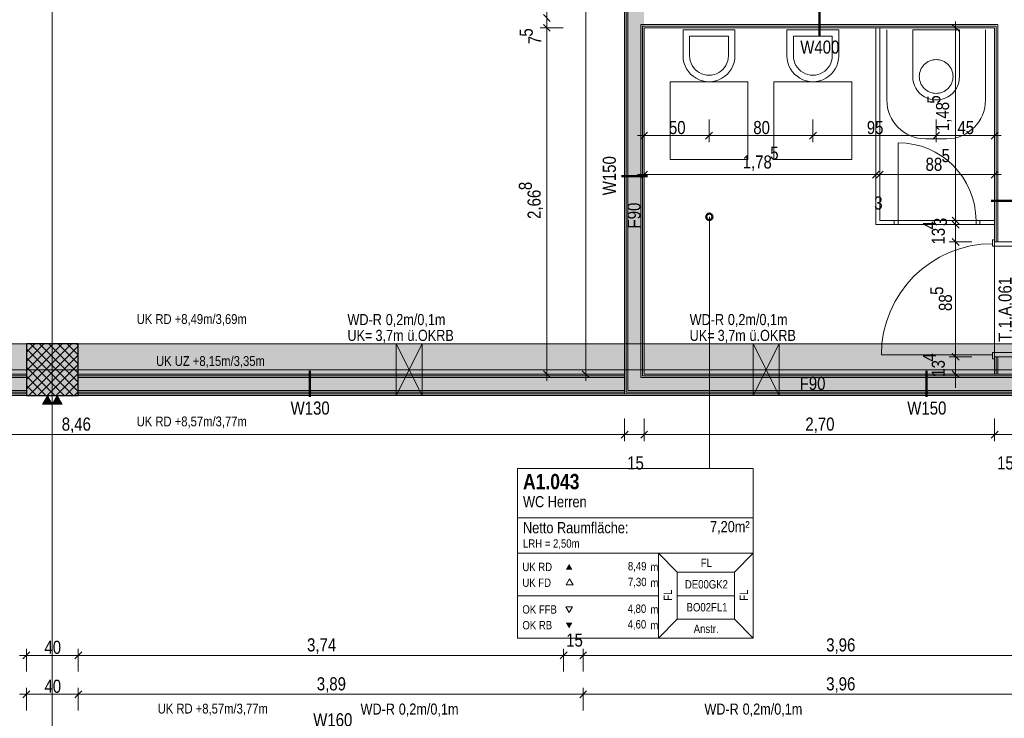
# Model space of a CAD drawing. Extents: x -620 to 300, y 62 to 1107.
# Tile 74 of 256: x -296 to -144, y 548 to 656. Entities that reach past the tile are written whole.
import ezdxf
from ezdxf.lldxf.tags import DXFTag

# ---------------------------------------------------------------- set-up
doc = ezdxf.new("R2010")
doc.units = 0
doc.layers.get('0').update_dxf_attribs({"lineweight": 35})
for name, color, linetype, lineweight, true_color in [('00 -Bauelemente -Dämmung innen', 7, 'Continuous', 9, 0xff7fe6), ('00 -Bauelemente -Gipskarton', 7, 'Continuous', 9, 0xff7fe6), ('00_Beschriftung UZ', 3, 'Continuous', 13, 0x00ff00), ('30 -33 Aussenwände- 3 Aussenstützen', 7, 'Continuous', 50, 0x0000dd), ('30 -34 Innenwände- 11 Durchbruch', 4, 'Continuous', 9, 0x00ffff), ('30 -34 Innenwände- 2 nichttragend', 7, 'Continuous', 18, 0xff7fe6), ('30 -34 Innenwände- 4 Türen_Fenster', 9, 'Continuous', 15, 0x808080), ('30 -35 Decken- 1 Konstruktion-Träger- Stahlbeton', 7, 'grob-A06G9FRA8I', 13, 0x33aa00), ('40 -41 Abwasser_Wasser_Gas- 1 Abwasser + sanitäre Anlagen', 7, 'Continuous', 9, 0xff6633), ('60 -61 Ausstattung -1 Möbel -verdeckt', 9, 'grob-A06G9FRA8I', 13, 0x808080), ('70 -72 Beschriftung- 2 Beschriftung Bauteile', 7, 'Continuous', 9, 0x9999ff), ('70 -75 Raumstempel- 1 Raumstempel', 1, 'Continuous', 50, 0xff0000), ('70 -75 Raumstempel-2 Verweislinie', 1, 'Continuous', 9, 0xff0000), ('70 -76 Bemaßung- 2 Allgemein', 9, 'Continuous', 5, 0x808080), ('iwb_Schraffur_ F90_feuerbestaendig', 1, 'Continuous', 13, 0xff0000)]:
    doc.layers.add(name, color=color, linetype=linetype, lineweight=lineweight, true_color=true_color)
for name, color, linetype, lineweight in [('70 -71 Achsen- 1 Gebäudeachsen', 7, 'STRICHPUNKT2-A06G9FR98I', 18), ('70 -75 Raumstempel- 3 Wandstempel', 7, 'Continuous', 50), ('Keine', 7, 'Continuous', 9)]:
    doc.layers.add(name, color=color, linetype=linetype, lineweight=lineweight)
doc.layers.add('iwb_Schraffur_Unterzug', color=7, linetype='Continuous', lineweight=5, true_color=0xffffcc, plot=False)
doc.styles.get("Standard").update_dxf_attribs({"font": 'ARIALN.TTF'})
tags = doc.linetypes.add('grob-A06G9FRA8I', pattern=[14, 3, -8, 3]).pattern_tags.tags
tags[8:9] = [DXFTag(74, 4), DXFTag(75, 0), DXFTag(340, '0'), DXFTag(46, 0.0), DXFTag(50, 0.0), DXFTag(44, 0.0), DXFTag(45, 0.0)]
tags[6:7] = [DXFTag(74, 4), DXFTag(75, 0), DXFTag(340, '0'), DXFTag(46, 0.0), DXFTag(50, 0.0), DXFTag(44, 0.0), DXFTag(45, 0.0)]
tags[4:5] = [DXFTag(74, 4), DXFTag(75, 0), DXFTag(340, '0'), DXFTag(46, 0.0), DXFTag(50, 0.0), DXFTag(44, 0.0), DXFTag(45, 0.0)]
tags = doc.linetypes.add('STRICHPUNKT2-A06G9FR98I', pattern=[12.7, 6.35, -3.175, 0, -3.175]).pattern_tags.tags
tags[10:11] = [DXFTag(74, 4), DXFTag(75, 0), DXFTag(340, '0'), DXFTag(46, 0.0), DXFTag(50, 0.0), DXFTag(44, 0.0), DXFTag(45, 0.0)]
tags[8:9] = [DXFTag(74, 4), DXFTag(75, 0), DXFTag(340, '0'), DXFTag(46, 0.0), DXFTag(50, 0.0), DXFTag(44, 0.0), DXFTag(45, 0.0)]
tags[6:7] = [DXFTag(74, 4), DXFTag(75, 0), DXFTag(340, '0'), DXFTag(46, 0.0), DXFTag(50, 0.0), DXFTag(44, 0.0), DXFTag(45, 0.0)]
tags[4:5] = [DXFTag(74, 4), DXFTag(75, 0), DXFTag(340, '0'), DXFTag(46, 0.0), DXFTag(50, 0.0), DXFTag(44, 0.0), DXFTag(45, 0.0)]

# ---------------------------------------------------------------- blocks, each defined once
blk = doc.blocks.new('Referenz-A06G9FRB8I')
at = {"layer": '00 -Bauelemente -Dämmung innen', "color": 0, "linetype": 'Continuous', "ltscale": 0.13}
for p, q in [((-201.88, 718.55), (-201.88, 598.85)), ((-199.88, 655.2), (-144.88, 655.2)), ((-199.88, 655.2), (-199.88, 600.85)), ((-144.88, 655.2), (-144.88, 621.73)), ((-144.88, 604.03), (-144.88, 601.35)), ((-294.58, 600.85), (-372.08, 600.85)), ((-202.38, 600.85), (-286.58, 600.85)), ((-129.58, 600.85), (-199.88, 600.85)), ((-294.58, 598.85), (-374.08, 598.85)), ((-202.38, 598.85), (-286.58, 598.85)), ((-129.58, 598.85), (-201.88, 598.85))]:
    blk.add_line(p, q, dxfattribs=at)
at = {"layer": '00 -Bauelemente -Gipskarton', "color": 0, "linetype": 'Continuous', "ltscale": 0.13}
for p, q in [((-202.38, 719.05), (-202.38, 598.35)), ((-202.13, 718.8), (-202.13, 598.6)), ((-201.88, 718.55), (-201.88, 598.85)), ((-199.88, 655.2), (-144.88, 655.2)), ((-199.88, 655.2), (-199.88, 600.85)), ((-199.63, 654.95), (-145.13, 654.95)), ((-199.63, 654.95), (-199.63, 601.1)), ((-199.38, 654.7), (-199.38, 601.35)), ((-199.38, 654.7), (-145.38, 654.7)), ((-145.38, 654.7), (-145.38, 621.73)), ((-145.13, 654.95), (-145.13, 621.73)), ((-144.88, 655.2), (-144.88, 621.73)), ((-145.38, 604.03), (-145.38, 601.35)), ((-145.13, 604.03), (-145.13, 601.35)), ((-144.88, 604.03), (-144.88, 601.35)), ((-294.58, 600.85), (-372.08, 600.85)), ((-294.58, 601.1), (-371.83, 601.1)), ((-294.58, 601.35), (-371.58, 601.35)), ((-202.38, 601.35), (-286.58, 601.35)), ((-202.38, 601.1), (-286.58, 601.1)), ((-202.38, 600.85), (-286.58, 600.85)), ((-129.58, 600.85), (-199.88, 600.85)), ((-129.58, 601.1), (-199.63, 601.1)), ((-129.58, 601.35), (-199.38, 601.35)), ((-294.58, 598.35), (-374.58, 598.35)), ((-294.58, 598.6), (-374.33, 598.6)), ((-294.58, 598.85), (-374.08, 598.85)), ((-202.38, 598.85), (-286.58, 598.85)), ((-202.38, 598.6), (-286.58, 598.6)), ((-202.38, 598.35), (-286.58, 598.35)), ((-129.58, 598.35), (-202.38, 598.35)), ((-129.58, 598.6), (-202.13, 598.6)), ((-129.58, 598.85), (-201.88, 598.85))]:
    blk.add_line(p, q, dxfattribs=at)
at = {"layer": '30 -33 Aussenwände- 3 Aussenstützen', "color": 0, "lineweight": 9}
for p, q in [((-294.58, 604.76), (-293.28, 606.05)), ((-294.58, 603.34), (-291.87, 606.05)), ((-294.58, 601.93), (-290.45, 606.05)), ((-294.58, 600.52), (-289.04, 606.05)), ((-294.58, 599.1), (-287.62, 606.05)), ((-294.21, 598.05), (-286.58, 605.69)), ((-293.94, 606.05), (-286.58, 598.68)), ((-292.53, 606.05), (-286.58, 600.1)), ((-291.12, 606.05), (-286.58, 601.51)), ((-289.7, 606.05), (-286.58, 602.93)), ((-288.29, 606.05), (-286.58, 604.34)), ((-286.87, 606.05), (-286.58, 605.76)), ((-294.58, 605.27), (-287.36, 598.05)), ((-292.8, 598.05), (-286.58, 604.27)), ((-294.58, 603.86), (-288.77, 598.05)), ((-294.58, 602.44), (-290.19, 598.05)), ((-291.38, 598.05), (-286.58, 602.86)), ((-290.58, 603.05), (-290.58, 601.05)), ((-294.58, 601.03), (-291.6, 598.05)), ((-291.58, 602.05), (-289.58, 602.05)), ((-289.97, 598.05), (-286.58, 601.44)), ((-294.58, 599.61), (-293.02, 598.05)), ((-288.55, 598.05), (-286.58, 600.03)), ((-294.58, 598.2), (-294.43, 598.05)), ((-287.14, 598.05), (-286.58, 598.62))]:
    blk.add_line(p, q, dxfattribs=at)
at = {"layer": '30 -33 Aussenwände- 3 Aussenstützen', "color": 0, "linetype": 'Continuous', "lineweight": -2, "ltscale": 0.25}
for p, q in [((-286.58, 606.05), (-294.58, 606.05)), ((-294.58, 606.05), (-294.58, 598.05)), ((-286.58, 598.05), (-286.58, 606.05)), ((-294.58, 598.05), (-286.58, 598.05))]:
    blk.add_line(p, q, dxfattribs=at)
at = {"layer": '30 -34 Innenwände- 11 Durchbruch', "color": 0, "linetype": 'Continuous', "ltscale": 0.13}
for p, q in [((-237.58, 598.05), (-237.58, 606.05)), ((-237.58, 606.05), (-233.58, 598.05)), ((-233.58, 606.05), (-237.58, 598.05)), ((-237.58, 606.05), (-233.58, 606.05)), ((-233.58, 606.05), (-237.58, 598.05)), ((-233.58, 598.05), (-237.58, 606.05)), ((-233.58, 598.05), (-233.58, 606.05)), ((-182.58, 598.05), (-182.58, 606.05)), ((-182.58, 606.05), (-178.58, 598.05)), ((-178.58, 606.05), (-182.58, 598.05)), ((-182.58, 606.05), (-178.58, 606.05)), ((-178.58, 606.05), (-182.58, 598.05)), ((-178.58, 598.05), (-182.58, 606.05)), ((-178.58, 598.05), (-178.58, 606.05)), ((-237.58, 598.05), (-233.58, 598.05)), ((-182.58, 598.05), (-178.58, 598.05))]:
    blk.add_line(p, q, dxfattribs=at)
at = {"layer": '30 -34 Innenwände- 11 Durchbruch', "color": 0, "lineweight": 0}
for points in [[(-237.58, 598.05), (-237.58, 606.05), (-235.58, 602.05)], [(-233.58, 598.05), (-235.58, 602.05), (-233.58, 606.05)], [(-182.58, 598.05), (-182.58, 606.05), (-180.58, 602.05)], [(-178.58, 598.05), (-180.58, 602.05), (-178.58, 606.05)]]:
    blk.add_solid(points, dxfattribs=at)
at = {"layer": '30 -34 Innenwände- 2 nichttragend', "color": 0, "linetype": 'Continuous', "ltscale": 0.18}
for p, q in [((-202.38, 719.05), (-202.38, 598.35)), ((-199.38, 654.7), (-145.38, 654.7)), ((-199.38, 654.7), (-199.38, 601.35)), ((-163.68, 654.7), (-163.08, 654.7)), ((-163.68, 654.7), (-163.68, 625)), ((-163.08, 654.7), (-163.08, 625)), ((-145.38, 654.7), (-145.38, 621.73)), ((-163.68, 624.4), (-163.68, 625)), ((-163.68, 624.4), (-160.83, 624.4)), ((-163.08, 625), (-160.83, 625)), ((-160.83, 624.4), (-160.83, 625)), ((-160.83, 624.4), (-160.83, 625)), ((-147.63, 624.4), (-147.63, 625)), ((-147.63, 624.4), (-147.63, 625)), ((-147.63, 625), (-145.38, 625)), ((-147.63, 624.4), (-145.38, 624.4)), ((-145.38, 624.4), (-145.38, 625)), ((-145.38, 621.73), (-145.38, 622.05)), ((-145.38, 604.03), (-145.38, 603.71)), ((-145.38, 604.03), (-145.38, 601.35)), ((-294.58, 601.35), (-371.58, 601.35)), ((-202.38, 601.35), (-286.58, 601.35)), ((-286.58, 601.35), (-286.58, 598.35)), ((-145.38, 601.35), (-199.38, 601.35)), ((-294.58, 598.35), (-374.58, 598.35)), ((-202.38, 598.35), (-286.58, 598.35)), ((-129.58, 598.35), (-202.38, 598.35))]:
    blk.add_line(p, q, dxfattribs=at)
at = {"layer": '30 -34 Innenwände- 4 Türen_Fenster', "color": 0, "linetype": 'grob-A06G9FRA8I', "ltscale": 0.15}
for p, q in [((-160.23, 625), (-160.23, 637)), ((-145.38, 621.73), (-145.38, 604.03)), ((-145.68, 604.31), (-162.82, 604.31))]:
    blk.add_line(p, q, dxfattribs=at)
at = {"layer": '30 -34 Innenwände- 4 Türen_Fenster', "color": 0}
for p, q in [((-160.83, 625), (-160.23, 625)), ((-160.83, 624.4), (-160.83, 625)), ((-160.23, 624.4), (-160.83, 624.4)), ((-160.23, 625), (-160.23, 624.4)), ((-148.23, 625), (-147.63, 625)), ((-148.23, 624.4), (-148.23, 625)), ((-147.63, 624.4), (-148.23, 624.4)), ((-147.63, 625), (-147.63, 624.4)), ((-145.38, 622.05), (-145.68, 622.05)), ((-145.68, 622.05), (-145.68, 621.45)), ((-145.68, 621.45), (-145.68, 621.05)), ((-145.68, 621.05), (-142.08, 621.05)), ((-145.38, 621.73), (-145.38, 622.05)), ((-142.38, 621.73), (-145.38, 621.73)), ((-145.68, 604.31), (-145.68, 604.71)), ((-145.68, 604.71), (-142.08, 604.71)), ((-145.68, 603.71), (-145.68, 604.31)), ((-142.38, 604.03), (-145.38, 604.03)), ((-145.38, 604.03), (-145.38, 603.71)), ((-145.38, 603.71), (-145.68, 603.71))]:
    blk.add_line(p, q, dxfattribs=at)
at = {"layer": '30 -34 Innenwände- 4 Türen_Fenster', "color": 0, "linetype": 'Continuous', "ltscale": 0.15}
for p, q in [((-160.23, 624.4), (-160.23, 625)), ((-160.23, 625), (-148.23, 625)), ((-160.23, 625), (-148.23, 625)), ((-148.23, 624.4), (-160.23, 624.4)), ((-160.23, 624.4), (-148.23, 624.4)), ((-148.23, 625), (-148.23, 624.4))]:
    blk.add_line(p, q, dxfattribs=at)
at = {"layer": '30 -34 Innenwände- 4 Türen_Fenster', "color": 0, "linetype": 'grob-A06G9FRA8I', "ltscale": 0.15}
for centre, major_axis in [((-160.23, 625), (12, 0)), ((-145.68, 604.31), (0, 17.14))]:
    blk.add_ellipse(centre, major_axis=major_axis, ratio=1, start_param=0, end_param=1.570796, dxfattribs=at)
at = {"layer": '30 -35 Decken- 1 Konstruktion-Träger- Stahlbeton', "color": 0}
for p, q in [((-451.58, 606.05), (35.42, 606.05)), ((-451.58, 598.05), (35.42, 598.05))]:
    blk.add_line(p, q, dxfattribs=at)
at = {"layer": '40 -41 Abwasser_Wasser_Gas- 1 Abwasser + sanitäre Anlagen', "color": 0, "linetype": 'Continuous', "ltscale": 0.13}
for p, q in [((-185.38, 654.4), (-193.38, 654.4)), ((-193.38, 654.4), (-193.38, 650.4)), ((-185.38, 650.4), (-185.38, 654.4)), ((-169.38, 654.4), (-177.38, 654.4)), ((-177.38, 654.4), (-177.38, 650.4)), ((-169.38, 650.4), (-169.38, 654.4)), ((-150.78, 654.4), (-157.98, 654.4)), ((-157.98, 654.4), (-157.98, 647.2)), ((-150.78, 647.2), (-150.78, 654.4)), ((-186.38, 653.4), (-192.38, 653.4)), ((-192.38, 653.4), (-192.38, 650.4)), ((-186.38, 650.4), (-186.38, 653.4)), ((-170.38, 653.4), (-176.38, 653.4)), ((-176.38, 653.4), (-176.38, 650.4)), ((-170.38, 650.4), (-170.38, 653.4)), ((-155.82, 649.36), (-155.6, 649.5)), ((-155.6, 649.5), (-155.37, 649.61)), ((-155.37, 649.61), (-155.13, 649.69)), ((-155.13, 649.69), (-154.88, 649.75)), ((-154.88, 649.75), (-154.63, 649.79)), ((-154.63, 649.79), (-154.38, 649.8)), ((-154.38, 649.8), (-154.12, 649.79)), ((-154.12, 649.79), (-153.87, 649.75)), ((-153.87, 649.75), (-153.62, 649.69)), ((-153.62, 649.69), (-153.38, 649.61)), ((-153.38, 649.61), (-153.15, 649.5)), ((-153.15, 649.5), (-152.93, 649.36)), ((-156.93, 647.71), (-156.86, 647.96)), ((-156.86, 647.96), (-156.78, 648.2)), ((-156.78, 648.2), (-156.67, 648.43)), ((-156.67, 648.43), (-156.54, 648.65)), ((-156.54, 648.65), (-156.39, 648.85)), ((-156.39, 648.85), (-156.21, 649.04)), ((-156.21, 649.04), (-156.02, 649.21)), ((-156.02, 649.21), (-155.82, 649.36)), ((-152.93, 649.36), (-152.73, 649.21)), ((-152.73, 649.21), (-152.54, 649.04)), ((-152.54, 649.04), (-152.37, 648.85)), ((-152.37, 648.85), (-152.21, 648.65)), ((-152.21, 648.65), (-152.08, 648.43)), ((-152.08, 648.43), (-151.97, 648.2)), ((-151.97, 648.2), (-151.89, 647.96)), ((-151.89, 647.96), (-151.83, 647.71)), ((-156.98, 647.2), (-156.96, 647.46)), ((-156.96, 646.95), (-156.98, 647.2)), ((-156.96, 647.46), (-156.93, 647.71)), ((-156.93, 646.7), (-156.96, 646.95)), ((-156.86, 646.45), (-156.93, 646.7)), ((-156.78, 646.21), (-156.86, 646.45)), ((-151.89, 646.45), (-151.97, 646.21)), ((-151.83, 646.7), (-151.89, 646.45)), ((-151.83, 647.71), (-151.79, 647.46)), ((-151.79, 646.95), (-151.83, 646.7)), ((-151.79, 647.46), (-151.78, 647.2)), ((-151.78, 647.2), (-151.79, 646.95)), ((-156.67, 645.98), (-156.78, 646.21)), ((-156.54, 645.76), (-156.67, 645.98)), ((-156.39, 645.55), (-156.54, 645.76)), ((-156.21, 645.36), (-156.39, 645.55)), ((-156.02, 645.19), (-156.21, 645.36)), ((-155.82, 645.04), (-156.02, 645.19)), ((-155.6, 644.91), (-155.82, 645.04)), ((-155.37, 644.8), (-155.6, 644.91)), ((-153.15, 644.91), (-153.38, 644.8)), ((-152.93, 645.04), (-153.15, 644.91)), ((-152.73, 645.19), (-152.93, 645.04)), ((-152.54, 645.36), (-152.73, 645.19)), ((-152.37, 645.55), (-152.54, 645.36)), ((-152.21, 645.76), (-152.37, 645.55)), ((-152.08, 645.98), (-152.21, 645.76)), ((-151.97, 646.21), (-152.08, 645.98)), ((-155.13, 644.72), (-155.37, 644.8)), ((-154.88, 644.65), (-155.13, 644.72)), ((-154.63, 644.62), (-154.88, 644.65)), ((-154.38, 644.6), (-154.63, 644.62)), ((-154.12, 644.62), (-154.38, 644.6)), ((-153.87, 644.65), (-154.12, 644.62)), ((-153.62, 644.72), (-153.87, 644.65)), ((-153.38, 644.8), (-153.62, 644.72))]:
    blk.add_line(p, q, dxfattribs=at)
for centre, major_axis in [((-189.38, 650.4), (-4, 0)), ((-189.38, 650.4), (-3, 0)), ((-173.38, 650.4), (-4, 0)), ((-173.38, 650.4), (-3, 0)), ((-154.38, 647.2), (-3.6, 0))]:
    blk.add_ellipse(centre, major_axis=major_axis, ratio=1, start_param=0, end_param=3.141593, dxfattribs=at)
at = {"layer": '60 -61 Ausstattung -1 Möbel -verdeckt', "color": 0, "linetype": 'grob-A06G9FRA8I', "ltscale": 0.13}
for p, q in [((-161.98, 643.6), (-161.98, 654.4)), ((-146.78, 654.4), (-146.78, 643.6)), ((-195.38, 634.4), (-195.38, 646.4)), ((-195.38, 646.4), (-183.38, 646.4)), ((-183.38, 646.4), (-183.38, 634.4)), ((-179.38, 634.4), (-179.38, 646.4)), ((-179.38, 646.4), (-167.38, 646.4)), ((-167.38, 646.4), (-167.38, 634.4)), ((-152.78, 637.6), (-155.98, 637.6)), ((-183.38, 634.4), (-195.38, 634.4)), ((-167.38, 634.4), (-179.38, 634.4))]:
    blk.add_line(p, q, dxfattribs=at)
for centre, major_axis in [((-155.98, 643.6), (-6, 0)), ((-152.78, 643.6), (0, -6))]:
    blk.add_ellipse(centre, major_axis=major_axis, ratio=1, start_param=0, end_param=1.570796, dxfattribs=at)
at = {"layer": '70 -71 Achsen- 1 Gebäudeachsen', "color": 0, "linetype": 'STRICHPUNKT2-A06G9FR98I', "ltscale": 0.18}
for p, q in [((-290.58, 1076.99), (-290.58, 77.55)), ((-538.63, 602.05), (75.97, 602.05))]:
    blk.add_line(p, q, dxfattribs=at)
at = {"layer": '70 -72 Beschriftung- 2 Beschriftung Bauteile', "color": 0}
for p, q in [((-292.08, 596.75), (-291.33, 598.05)), ((-291.33, 598.05), (-290.58, 596.75)), ((-290.58, 596.75), (-289.83, 598.05)), ((-289.83, 598.05), (-289.08, 596.75)), ((-290.58, 596.75), (-292.08, 596.75)), ((-289.08, 596.75), (-290.58, 596.75))]:
    blk.add_line(p, q, dxfattribs=at)
at = {"layer": '70 -72 Beschriftung- 2 Beschriftung Bauteile', "color": 0, "lineweight": 0}
for points in [[(-291.33, 596.75), (-292.08, 596.75), (-291.33, 598.05)], [(-291.33, 596.75), (-291.33, 598.05), (-290.58, 596.75)], [(-289.83, 596.75), (-290.58, 596.75), (-289.83, 598.05)], [(-289.83, 596.75), (-289.83, 598.05), (-289.08, 596.75)]]:
    blk.add_solid(points, dxfattribs=at)
at = {"layer": '70 -75 Raumstempel- 1 Raumstempel', "color": 0, "lineweight": 9}
for p, q in [((-218.9, 586.85), (-218.9, 560.71)), ((-182.58, 586.85), (-218.9, 586.85)), ((-182.58, 560.71), (-182.58, 586.85)), ((-182.58, 579.25), (-218.9, 579.25)), ((-218.9, 573.78), (-197.18, 573.78)), ((-194.29, 570.88), (-197.18, 573.78)), ((-182.58, 573.78), (-197.18, 573.78)), ((-197.18, 573.78), (-197.18, 560.71)), ((-185.46, 570.88), (-182.58, 573.78)), ((-194.29, 563.6), (-194.29, 570.88)), ((-194.29, 570.88), (-185.46, 570.88)), ((-185.46, 563.6), (-185.46, 570.88)), ((-210.87, 569.82), (-211.39, 568.91)), ((-210.34, 568.91), (-210.87, 569.82)), ((-211.39, 568.91), (-210.34, 568.91)), ((-218.9, 567.24), (-197.18, 567.24)), ((-185.46, 567.24), (-194.29, 567.24)), ((-210.94, 564.64), (-211.46, 565.54)), ((-211.46, 565.54), (-210.42, 565.54)), ((-210.42, 565.54), (-210.94, 564.64)), ((-194.29, 563.6), (-197.18, 560.71)), ((-194.29, 563.6), (-185.46, 563.6)), ((-185.46, 563.6), (-182.58, 560.71)), ((-182.58, 560.71), (-218.9, 560.71))]:
    blk.add_line(p, q, dxfattribs=at)
at = {"layer": '70 -75 Raumstempel- 1 Raumstempel', "color": 0, "lineweight": 0}
for points in [[(-210.42, 571.23), (-210.94, 572.14), (-211.46, 571.23)], [(-210.42, 563.1), (-210.94, 562.19), (-211.46, 563.1)]]:
    blk.add_solid(points, dxfattribs=at)
at = {"layer": '70 -75 Raumstempel- 3 Wandstempel', "color": 0, "linetype": 'Continuous', "ltscale": 0.5}
for p, q in [((-172.38, 653.45), (-172.38, 657.45)), ((-202.88, 631.85), (-198.88, 631.85)), ((-141.88, 628.03), (-145.88, 628.03)), ((-250.92, 597.85), (-250.92, 601.85)), ((-155.89, 597.85), (-155.89, 601.85))]:
    blk.add_line(p, q, dxfattribs=at)
at = {"layer": '70 -75 Raumstempel-2 Verweislinie', "color": 0}
blk.add_line((-189.33, 586.85), (-189.33, 625.59), dxfattribs=at)
at = {"layer": '70 -75 Raumstempel-2 Verweislinie', "color": 0, "linetype": 'ByBlock', "lineweight": 50, "ltscale": 0.5}
blk.add_circle((-189.33, 625.59), 0.5, dxfattribs=at)
at = {"layer": '70 -76 Bemaßung- 2 Allgemein', "color": 0, "linetype": 'Continuous', "ltscale": 0.13}
for p, q in [((-208.38, 602.41), (-208.38, 720.99)), ((-214.38, 655.2), (-214.38, 657.26)), ((-214.38, 655.2), (-214.38, 657.26)), ((-214.38, 654.7), (-214.38, 656.2)), ((-214.38, 655.7), (-214.38, 653.64)), ((-214.38, 655.7), (-214.38, 653.64)), ((-151.38, 655.7), (-151.38, 653.64)), ((-211.88, 654.7), (-215.38, 654.7)), ((-211.88, 654.7), (-215.38, 654.7)), ((-148.88, 654.7), (-152.38, 654.7)), ((-214.38, 602.41), (-214.38, 653.64)), ((-214.38, 653.64), (-214.38, 652.58)), ((-151.38, 626.06), (-151.38, 653.64)), ((-199.38, 640.6), (-199.38, 637.1)), ((-189.38, 640.6), (-189.38, 637.1)), ((-189.38, 640.6), (-189.38, 637.1)), ((-173.38, 640.6), (-173.38, 637.1)), ((-173.38, 640.6), (-173.38, 637.1)), ((-154.38, 640.6), (-154.38, 637.1)), ((-154.38, 640.6), (-154.38, 637.1)), ((-145.38, 640.6), (-145.38, 637.1)), ((-200.38, 638.1), (-198.32, 638.1)), ((-190.44, 638.1), (-198.32, 638.1)), ((-188.38, 638.1), (-190.44, 638.1)), ((-190.38, 638.1), (-188.32, 638.1)), ((-174.44, 638.1), (-188.32, 638.1)), ((-172.38, 638.1), (-174.44, 638.1)), ((-174.38, 638.1), (-172.32, 638.1)), ((-155.44, 638.1), (-172.32, 638.1)), ((-153.38, 638.1), (-155.44, 638.1)), ((-155.38, 638.1), (-153.32, 638.1)), ((-146.44, 638.1), (-153.32, 638.1)), ((-144.38, 638.1), (-146.44, 638.1)), ((-199.38, 634.6), (-199.38, 631.1)), ((-163.68, 634.6), (-163.68, 631.1)), ((-163.68, 634.6), (-163.68, 631.1)), ((-163.08, 634.6), (-163.08, 631.1)), ((-163.08, 634.6), (-163.08, 631.1)), ((-145.38, 634.6), (-145.38, 631.1)), ((-200.38, 632.1), (-198.32, 632.1)), ((-164.74, 632.1), (-198.32, 632.1)), ((-164.74, 632.1), (-165.8, 632.1)), ((-162.68, 632.1), (-164.74, 632.1)), ((-162.68, 632.1), (-164.74, 632.1)), ((-164.08, 632.1), (-162.02, 632.1)), ((-164.08, 632.1), (-162.02, 632.1)), ((-163.08, 632.1), (-163.68, 632.1)), ((-146.44, 632.1), (-162.02, 632.1)), ((-162.02, 632.1), (-160.95, 632.1)), ((-144.38, 632.1), (-146.44, 632.1)), ((-151.38, 626.06), (-151.38, 627.12)), ((-151.38, 625.46), (-151.38, 626.52)), ((-151.38, 624), (-151.38, 626.06)), ((-151.38, 624), (-151.38, 626.06)), ((-151.38, 623.4), (-151.38, 625.46)), ((-151.38, 625.4), (-151.38, 623.34)), ((-148.88, 625), (-152.38, 625)), ((-148.88, 625), (-152.38, 625)), ((-148.88, 624.4), (-152.38, 624.4)), ((-148.88, 624.4), (-152.38, 624.4)), ((-151.38, 624.4), (-151.38, 625)), ((-151.38, 621.73), (-151.38, 624.4)), ((-151.38, 623.34), (-151.38, 622.28)), ((-151.38, 622.73), (-151.38, 620.67)), ((-151.38, 622.73), (-151.38, 620.67)), ((-148.88, 621.73), (-152.38, 621.73)), ((-148.88, 621.73), (-152.38, 621.73)), ((-151.38, 620.67), (-151.38, 619.61)), ((-151.38, 605.09), (-151.38, 620.67)), ((-151.38, 605.09), (-151.38, 606.15)), ((-148.88, 604.03), (-152.38, 604.03)), ((-148.88, 604.03), (-152.38, 604.03)), ((-151.38, 603.03), (-151.38, 605.09)), ((-151.38, 603.03), (-151.38, 605.09)), ((-151.38, 601.35), (-151.38, 604.03)), ((-214.38, 600.35), (-214.38, 602.41)), ((-208.38, 600.35), (-208.38, 602.41)), ((-211.88, 601.35), (-215.38, 601.35)), ((-205.88, 601.35), (-209.38, 601.35)), ((-148.88, 601.35), (-152.38, 601.35)), ((-151.38, 602.35), (-151.38, 600.29)), ((-151.38, 600.29), (-151.38, 599.23)), ((-202.38, 594.55), (-202.38, 591.05)), ((-202.38, 594.55), (-202.38, 591.05)), ((-199.38, 594.55), (-199.38, 591.05)), ((-199.38, 594.55), (-199.38, 591.05)), ((-145.38, 594.55), (-145.38, 591.05)), ((-145.38, 594.55), (-145.38, 591.05)), ((-203.44, 592.05), (-370.52, 592.05)), ((-203.44, 592.05), (-204.5, 592.05)), ((-201.38, 592.05), (-203.44, 592.05)), ((-201.38, 592.05), (-203.44, 592.05)), ((-199.38, 592.05), (-202.38, 592.05)), ((-200.38, 592.05), (-198.32, 592.05)), ((-200.38, 592.05), (-198.32, 592.05)), ((-198.32, 592.05), (-197.25, 592.05)), ((-146.44, 592.05), (-198.32, 592.05)), ((-146.44, 592.05), (-147.5, 592.05)), ((-144.38, 592.05), (-146.44, 592.05)), ((-144.38, 592.05), (-146.44, 592.05)), ((-142.38, 592.05), (-145.38, 592.05)), ((-294.58, 555.55), (-294.58, 559.05)), ((-294.58, 555.55), (-294.58, 559.05)), ((-286.58, 555.55), (-286.58, 559.05)), ((-286.58, 555.55), (-286.58, 559.05)), ((-211.78, 555.55), (-211.78, 559.05)), ((-211.78, 555.55), (-211.78, 559.05)), ((-208.78, 555.55), (-208.78, 559.05)), ((-208.78, 555.55), (-208.78, 559.05)), ((-293.58, 558.05), (-295.64, 558.05)), ((-295.58, 558.05), (-293.52, 558.05)), ((-287.64, 558.05), (-293.52, 558.05)), ((-285.58, 558.05), (-287.64, 558.05)), ((-287.58, 558.05), (-285.52, 558.05)), ((-212.84, 558.05), (-285.52, 558.05)), ((-212.84, 558.05), (-213.9, 558.05)), ((-210.78, 558.05), (-212.84, 558.05)), ((-210.78, 558.05), (-212.84, 558.05)), ((-208.78, 558.05), (-211.78, 558.05)), ((-209.78, 558.05), (-207.72, 558.05)), ((-209.78, 558.05), (-207.72, 558.05)), ((-130.64, 558.05), (-207.72, 558.05)), ((-207.72, 558.05), (-206.65, 558.05)), ((-294.58, 549.55), (-294.58, 553.05)), ((-294.58, 549.55), (-294.58, 553.05)), ((-286.58, 549.55), (-286.58, 553.05)), ((-286.58, 549.55), (-286.58, 553.05)), ((-208.78, 549.55), (-208.78, 553.05)), ((-208.78, 549.55), (-208.78, 553.05)), ((-293.58, 552.05), (-295.64, 552.05)), ((-295.58, 552.05), (-293.52, 552.05)), ((-287.64, 552.05), (-293.52, 552.05)), ((-285.58, 552.05), (-287.64, 552.05)), ((-287.58, 552.05), (-285.52, 552.05)), ((-209.84, 552.05), (-285.52, 552.05)), ((-207.78, 552.05), (-209.84, 552.05)), ((-209.78, 552.05), (-207.72, 552.05)), ((-130.64, 552.05), (-207.72, 552.05))]:
    blk.add_line(p, q, dxfattribs=at)
at = {"layer": '70 -76 Bemaßung- 2 Allgemein', "color": 0, "linetype": 'Continuous', "lineweight": 20, "ltscale": 0.2}
for p, q in [((-213.84, 655.67), (-214.91, 656.73)), ((-213.84, 655.67), (-214.91, 656.73)), ((-214.91, 655.23), (-213.84, 654.17)), ((-214.91, 655.23), (-213.84, 654.17)), ((-151.91, 655.23), (-150.84, 654.17)), ((-199.91, 637.57), (-198.84, 638.63)), ((-189.91, 637.57), (-188.84, 638.63)), ((-188.84, 638.63), (-189.91, 637.57)), ((-172.84, 638.63), (-173.91, 637.57)), ((-173.91, 637.57), (-172.84, 638.63)), ((-153.84, 638.63), (-154.91, 637.57)), ((-154.91, 637.57), (-153.84, 638.63)), ((-144.84, 638.63), (-145.91, 637.57)), ((-199.91, 631.57), (-198.84, 632.63)), ((-163.14, 632.63), (-164.21, 631.57)), ((-163.14, 632.63), (-164.21, 631.57)), ((-163.61, 631.57), (-162.54, 632.63)), ((-163.61, 631.57), (-162.54, 632.63)), ((-144.84, 632.63), (-145.91, 631.57)), ((-150.84, 624.47), (-151.91, 625.53)), ((-150.84, 624.47), (-151.91, 625.53)), ((-150.84, 623.87), (-151.91, 624.93)), ((-151.91, 624.93), (-150.84, 623.87)), ((-151.91, 622.26), (-150.84, 621.2)), ((-151.91, 622.26), (-150.84, 621.2)), ((-150.84, 603.5), (-151.91, 604.56)), ((-150.84, 603.5), (-151.91, 604.56)), ((-213.84, 600.82), (-214.91, 601.88)), ((-207.84, 600.82), (-208.91, 601.88)), ((-151.91, 601.88), (-150.84, 600.82)), ((-201.84, 592.58), (-202.91, 591.52)), ((-201.84, 592.58), (-202.91, 591.52)), ((-199.91, 591.52), (-198.84, 592.58)), ((-199.91, 591.52), (-198.84, 592.58)), ((-144.84, 592.58), (-145.91, 591.52)), ((-144.84, 592.58), (-145.91, 591.52)), ((-294.04, 558.58), (-295.11, 557.52)), ((-295.11, 557.52), (-294.04, 558.58)), ((-286.04, 558.58), (-287.11, 557.52)), ((-287.11, 557.52), (-286.04, 558.58)), ((-211.24, 558.58), (-212.31, 557.52)), ((-211.24, 558.58), (-212.31, 557.52)), ((-209.31, 557.52), (-208.24, 558.58)), ((-209.31, 557.52), (-208.24, 558.58)), ((-294.04, 552.58), (-295.11, 551.52)), ((-295.11, 551.52), (-294.04, 552.58)), ((-287.11, 551.52), (-286.04, 552.58)), ((-286.04, 552.58), (-287.11, 551.52)), ((-208.24, 552.58), (-209.31, 551.52)), ((-209.31, 551.52), (-208.24, 552.58))]:
    blk.add_line(p, q, dxfattribs=at)
at = {"layer": '00_Beschriftung UZ', "color": 0, "linetype": 'ByBlock', "lineweight": 5, "ltscale": 0.13, "char_height": 1.5103, "attachment_point": 1}
for s, insert in [('{\\fArial Narrow;UK RD +8,49m/3,69m}', (-277.58, 610.6)), ('{\\fArial Narrow;UK UZ +8,15m/3,35m}', (-274.6, 604.14)), ('{\\fArial Narrow;UK RD +8,57m/3,77m}', (-277.58, 594.83)), ('{\\fArial Narrow;UK RD +8,57m/3,77m}', (-274.34, 550.6))]:
    blk.add_mtext(s, dxfattribs=dict(at, insert=insert))
at = {"layer": '30 -34 Innenwände- 11 Durchbruch', "color": 0, "linetype": 'Continuous', "ltscale": 0.13, "char_height": 1.7, "attachment_point": 1}
for s, insert in [('{\\fArial Narrow;WD-R}', (-245.09, 610.62)), ('{\\fArial Narrow;0,2m/0,1m}', (-239.2, 610.62)), ('{\\fArial Narrow;WD-R}', (-192.36, 610.62)), ('{\\fArial Narrow;0,2m/0,1m}', (-186.48, 610.62)), ('{\\fArial Narrow;UK=}', (-245.09, 608.18)), ('{\\fArial Narrow;3,7m}', (-240.78, 608.18)), ('{\\fArial Narrow;ü.OKRB}', (-235.86, 608.18)), ('{\\fArial Narrow;UK=}', (-192.36, 608.18)), ('{\\fArial Narrow;3,7m}', (-188.05, 608.18)), ('{\\fArial Narrow;ü.OKRB}', (-183.14, 608.18)), ('{\\fArial Narrow;WD-R}', (-243.08, 550.62)), ('{\\fArial Narrow;0,2m/0,1m}', (-237.19, 550.62)), ('{\\fArial Narrow;WD-R}', (-190.09, 550.62)), ('{\\fArial Narrow;0,2m/0,1m}', (-184.2, 550.62))]:
    blk.add_mtext(s, dxfattribs=dict(at, insert=insert))
at = {"layer": '70 -75 Raumstempel- 1 Raumstempel', "color": 0, "linetype": 'Continuous', "ltscale": 0.5, "attachment_point": 1}
for s, insert, char_height, rotation in [('{\\fArial Narrow|b1|i0;A1.043}', (-218.04, 585.99), 2.3536, 0), ('{\\fArial Narrow;WC Herren}', (-218.04, 582.57), 1.7117, 0), ('{\\fArial Narrow;Netto Raumfläche:}', (-218.04, 578.57), 1.7117, 0), ('{\\fArial Narrow;7,20m²}', (-189.22, 578.73), 1.7117, 0), ('{\\fArial Narrow;LRH = 2,50m}', (-218.04, 575.92), 1.2838, 0), ('{\\fArial Narrow;UK RD}', (-218.14, 572.31), 1.2838, 0), ('{\\fArial Narrow;8,49}', (-201.88, 572.43), 1.2838, 0), ('{\\fArial Narrow;FL}', (-190.65, 572.94), 1.2838, 0), ('{\\fArial Narrow;m}', (-198.42, 572.3), 1.2838, 0), ('{\\fArial Narrow;UK FD}', (-218.14, 569.88), 1.2838, 0), ('{\\fArial Narrow;7,30}', (-201.87, 569.99), 1.2838, 0), ('{\\fArial Narrow;m}', (-198.42, 569.87), 1.2838, 0), ('{\\fArial Narrow;DE00GK2}', (-193.09, 569.63), 1.2838, 0), ('{\\fArial Narrow;FL}', (-196.38, 566.47), 1.2838, 90), ('{\\fArial Narrow;FL}', (-184.67, 566.47), 1.2838, 90), ('{\\fArial Narrow;BO02FL1}', (-192.83, 566.1), 1.2838, 0), ('{\\fArial Narrow;OK FFB}', (-218.14, 565.76), 1.2838, 0), ('{\\fArial Narrow;4,80}', (-201.92, 565.88), 1.2838, 0), ('{\\fArial Narrow;m}', (-198.42, 565.76), 1.2838, 0), ('{\\fArial Narrow;OK RB}', (-218.14, 563.34), 1.2838, 0), ('{\\fArial Narrow;4,60}', (-201.92, 563.47), 1.2838, 0), ('{\\fArial Narrow;m}', (-198.42, 563.34), 1.2838, 0), ('{\\fArial Narrow;Anstr.}', (-191.74, 562.78), 1.2838, 0)]:
    blk.add_mtext(s, dxfattribs=dict(at, insert=insert, char_height=char_height, rotation=rotation))
at = {"layer": '70 -75 Raumstempel- 3 Wandstempel', "color": 0, "linetype": 'Continuous', "ltscale": 0.5, "char_height": 2.0138, "attachment_point": 1}
for s, insert in [('{\\fArial Narrow;W400}', (-175.32, 652.74)), ('{\\fArial Narrow;F90}', (-175.41, 600.93)), ('{\\fArial Narrow;W130}', (-253.86, 597.14)), ('{\\fArial Narrow;W150}', (-158.83, 597.14)), ('{\\fArial Narrow;W160}', (-250.37, 549.13))]:
    blk.add_mtext(s, dxfattribs=dict(at, insert=insert))
at = {"layer": '70 -75 Raumstempel- 3 Wandstempel', "color": 0, "linetype": 'Continuous', "ltscale": 0.5, "char_height": 2.0138, "attachment_point": 1, "rotation": 90}
for s, insert in [('{\\fArial Narrow;W150}', (-205.75, 628.91)), ('{\\fArial Narrow;F90}', (-201.95, 623.8))]:
    blk.add_mtext(s, dxfattribs=dict(at, insert=insert))
at = {"layer": '70 -76 Bemaßung- 2 Allgemein', "color": 0, "linetype": 'Continuous', "ltscale": 0.13, "char_height": 2.0138, "attachment_point": 1, "rotation": 90}
for s, insert in [('{\\fArial Narrow;5}', (-218.56, 653.35)), ('{\\fArial Narrow;7}', (-217.22, 652.17)), ('{\\fArial Narrow;5}', (-155.74, 643.03)), ('{\\fArial Narrow;1,48}', (-154.4, 638.79)), ('{\\fArial Narrow;8}', (-218.69, 629.7)), ('{\\fArial Narrow;2,66}', (-217.34, 625.27)), ('{\\fArial Narrow;3}', (-154.73, 624.16)), ('{\\fArial Narrow;4}', (-156.4, 623.65)), ('{\\fArial Narrow;13}', (-155.06, 621.33)), ('{\\fArial Narrow;5}', (-155.3, 613.57)), ('{\\fArial Narrow;88}', (-153.96, 611.09)), ('{\\fArial Narrow;4}', (-156.4, 603.28)), ('{\\fArial Narrow;13}', (-155.06, 600.96))]:
    blk.add_mtext(s, dxfattribs=dict(at, insert=insert))
at = {"layer": '70 -76 Bemaßung- 2 Allgemein', "color": 0, "linetype": 'Continuous', "ltscale": 0.13, "char_height": 2.0138, "attachment_point": 1}
for s, insert in [('{\\fArial Narrow;50}', (-195.56, 640.35)), ('{\\fArial Narrow;80}', (-182.56, 640.35)), ('{\\fArial Narrow;95}', (-165.06, 640.35)), ('{\\fArial Narrow;45}', (-151.1, 640.35)), ('{\\fArial Narrow;5}', (-179.95, 636.4)), ('{\\fArial Narrow;5}', (-153.54, 636.03)), ('{\\fArial Narrow;1,78}', (-184.19, 635.05)), ('{\\fArial Narrow;88}', (-156.01, 634.69)), ('{\\fArial Narrow;3}', (-163.92, 628.74)), ('{\\fArial Narrow;8,46}', (-289.12, 594.67)), ('{\\fArial Narrow;2,70}', (-174.53, 594.67)), ('{\\fArial Narrow;15}', (-201.99, 588.69)), ('{\\fArial Narrow;15}', (-144.99, 588.69)), ('{\\fArial Narrow;15}', (-211.39, 561.4)), ('{\\fArial Narrow;40}', (-291.79, 560.3)), ('{\\fArial Narrow;3,74}', (-251.32, 560.67)), ('{\\fArial Narrow;3,96}', (-171.32, 560.67)), ('{\\fArial Narrow;40}', (-291.79, 554.3)), ('{\\fArial Narrow;3,89}', (-249.82, 554.67)), ('{\\fArial Narrow;3,96}', (-171.32, 554.67))]:
    blk.add_mtext(s, dxfattribs=dict(at, insert=insert))
at = {"layer": 'Keine', "color": 0, "linetype": 'Continuous', "ltscale": 0.13, "insert": (-144.77, 606.33), "char_height": 2.0138, "attachment_point": 1, "rotation": 90}
blk.add_mtext('{\\fArial Narrow;T.1.A.061}', dxfattribs=at)
blk = doc.blocks.new('Referenz-A06G9FRD8I')
at = {"layer": 'iwb_Schraffur_ F90_feuerbestaendig', "linetype": 'Continuous', "ltscale": 0.13}
blk.add_hatch(color=256, dxfattribs=at).paths.add_polyline_path([(-202.38, 719.05), (-97.68, 719.05), (-97.68, 770.75), (-44.57, 770.75), (-44.57, 767.75), (-94.68, 767.75), (-94.68, 716.05), (-199.38, 716.05), (-199.38, 601.35), (-44.57, 601.35), (-44.57, 598.35), (-202.38, 598.35)])
at = {"layer": 'iwb_Schraffur_Unterzug', "linetype": 'Continuous', "ltscale": 0.13}
for points in [[(46.52, 606.05), (46.52, 598.05), (-451.58, 598.05)], [(46.52, 606.05), (-451.58, 598.05), (-451.58, 606.05)], [(46.52, 606.05), (-451.58, 606.05), (75.97, 606.05)]]:
    blk.add_solid(points, dxfattribs=at)

msp = doc.modelspace()

# ---------------------------------------------------------------- block references
at = {"color": 8, "lineweight": 25, "ltscale": 0.25, "true_color": 0x808080}
for name in ['Referenz-A06G9FRB8I', 'Referenz-A06G9FRD8I']:
    msp.add_blockref(name, (0, 0), dxfattribs=at)

doc.saveas('drawing.dxf')
